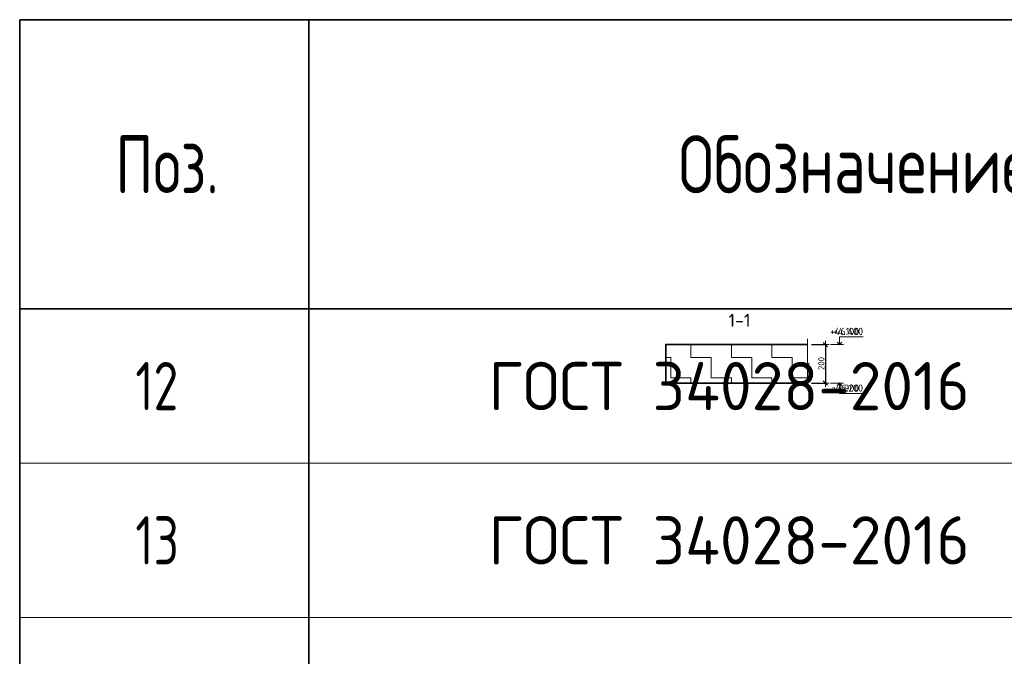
# Model space of a CAD drawing. Header units: metres. Extents: x -38 to 98, y -15 to 21.
# Tile 121 of 147: x 67.92 to 73.02, y 11.47 to 14.77. Entities that reach past the tile are written whole.
import ezdxf

# ---------------------------------------------------------------- set-up
doc = ezdxf.new("R2010")
doc.units = ezdxf.units.M
doc.header["$PDMODE"] = 65
for name, color, linetype, lineweight in [('XR$3$Размерная линия_ общее', 7, 'Continuous', 13), ('XR$4$Текст_ примечание', 7, 'Continuous', 13), ('XR$5$Размерная линия_ общее', 7, 'Continuous', 13)]:
    doc.layers.add(name, color=color, linetype=linetype, lineweight=lineweight)
doc.styles.add('ISOCPEUR', font='txt')
doc.dimstyles.new('DIMSTYLE_8', dxfattribs={"dimtxt": 0.033, "dimasz": 0.0375, "dimexe": 0, "dimexo": 0, "dimgap": 0.0165, "dimtad": 2, "dimdec": 0, "dimlfac": 1000, "dimrnd": 1, "dimzin": 12, "dimdsep": 46, "dimtxsty": 'ISOCPEUR', "dimblk1": 'ALL_ML_STRICH', "dimblk2": 'ALL_ML_STRICH', "dimsah": 1, "dimcen": 0, "dimclrd": 7, "dimclre": 256, "dimclrt": 7, "dimadec": 0, "dimazin": 0, "dimtfac": 1, "dimtdec": 0, "dimtix": 1, "dimtmove": 2, "dimatfit": 3, "dimfxl": 0, "dimtzin": 0, "dimlwd": 0, "dimlwe": -3, "dimarcsym": 0})
pattern_1 = [(0, (0.21, 0.21), (0.105, 0.105), [0.105, -0.105]), (90, (0.21, 0.21), (-0.105, 0.105), [0.105, -0.105])]

# ---------------------------------------------------------------- blocks, each defined once
blk = doc.blocks.new('ЭЛЕМЕНТ_УЗОРА_0')
at = {"color": 7, "linetype": 'Continuous', "lineweight": 13, "transparency": 33554687}
blk.add_line((72.0051, 12.8573), (72.0051, 12.8573), dxfattribs=at)
blk.add_lwpolyline([(72.0051, 13.1173), (72.0051, 12.9901), (72.0151, 12.9865), (71.9951, 12.9816), (72.0051, 12.9774), (72.0051, 12.8573)], dxfattribs=at)
blk = doc.blocks.new('ALL_ML_STRICH')
at = {"color": 0, "linetype": 'ByBlock', "lineweight": -2}
for p, q in [((-1, 0), (0.5, 0)), ((-0.3, -0.3), (0.3, 0.3)), ((0, -0.5), (0, 0.5))]:
    blk.add_line(p, q, dxfattribs=at)
blk = doc.blocks.new('*D46')
at = {"layer": 'DEFPOINTS', "color": 7, "linetype": 'Continuous', "lineweight": 13, "transparency": 33554687}
for p in [(72.0051, 13.0873), (72.0975, 13.0873), (72.0051, 12.8873)]:
    blk.add_point(p, dxfattribs=at)
at = {"layer": 'XR$3$Размерная линия_ общее', "color": 253, "linetype": 'Continuous', "lineweight": -2, "true_color": 0xa0a0a0, "transparency": 33554687}
for p, q in [((72.0251, 13.0873), (72.0975, 13.0873)), ((72.0251, 12.8873), (72.0975, 12.8873))]:
    blk.add_line(p, q, dxfattribs=at)
at = {"layer": 'XR$3$Размерная линия_ общее', "color": 7, "linetype": 'Continuous', "lineweight": -2, "transparency": 33554687}
blk.add_line((72.0975, 13.0873), (72.0975, 12.8873), dxfattribs=at)
at = {"layer": 'XR$3$Размерная линия_ общее', "color": 7, "linetype": 'Continuous', "lineweight": 13, "transparency": 33554687, "xscale": 0.0375, "yscale": 0.0375, "zscale": 0.0375}
for p, rotation in [((72.0975, 13.0873), 90), ((72.0975, 12.8873), 270)]:
    blk.add_blockref('ALL_ML_STRICH', p, dxfattribs=dict(at, rotation=rotation))
at = {"layer": 'XR$3$Размерная линия_ общее', "color": 7, "linetype": 'Continuous', "lineweight": 13, "transparency": 33554687, "insert": (72.076, 12.9889), "char_height": 0.033, "width": 0.099, "attachment_point": 5, "rotation": 90, "style": 'ISOCPEUR'}
blk.add_mtext('\\A1;{200}', dxfattribs=at)
blk = doc.blocks.new('СЛОЖНЫЙ_ОБЪЕКТ_1')
at = {"color": 7, "linetype": 'Continuous', "lineweight": 13, "transparency": 33554687}
blk.add_line((72.1905, 13.0873), (72.1238, 13.0873), dxfattribs=at)
blk.add_lwpolyline([(72.1705, 13.0873), (72.1705, 13.1273), (72.2728, 13.1273)], dxfattribs=at)
at = {"color": 7, "linetype": 'Continuous', "lineweight": 35, "transparency": 33554687}
blk.add_lwpolyline([(72.1584, 13.0994), (72.1705, 13.0873), (72.1826, 13.0994)], dxfattribs=at)
blk = doc.blocks.new('СЛОЖНЫЙ_ОБЪЕКТ_2')
at = {"color": 7, "linetype": 'Continuous', "lineweight": 13, "transparency": 33554687}
blk.add_line((72.1905, 12.8873), (72.1238, 12.8873), dxfattribs=at)
at = {"color": 7, "linetype": 'Continuous', "lineweight": 35, "transparency": 33554687}
blk.add_lwpolyline([(72.1584, 12.8752), (72.1705, 12.8873), (72.1826, 12.8752)], dxfattribs=at)
at = {"color": 7, "linetype": 'Continuous', "lineweight": 13, "transparency": 33554687}
blk.add_lwpolyline([(72.1705, 12.8873), (72.1705, 12.8333), (72.2728, 12.8333)], dxfattribs=at)
blk = doc.blocks.new('ЭЛЕМЕНТ_УЗОРА_15')
at = {"color": 7, "linetype": 'Continuous', "lineweight": 13, "transparency": 33554687}
blk.add_line((72.0051, 12.8573), (72.0051, 12.8573), dxfattribs=at)
blk.add_lwpolyline([(72.0051, 13.1173), (72.0051, 12.9901), (72.0151, 12.9865), (71.9951, 12.9816), (72.0051, 12.9774), (72.0051, 12.8573)], dxfattribs=at)
blk = doc.blocks.new('*D667')
at = {"layer": 'DEFPOINTS', "color": 7, "linetype": 'Continuous', "lineweight": 13, "transparency": 33554687}
for p in [(72.0051, 13.0873), (72.0975, 13.0873), (72.0051, 12.8873)]:
    blk.add_point(p, dxfattribs=at)
at = {"layer": 'XR$5$Размерная линия_ общее', "color": 253, "linetype": 'Continuous', "lineweight": -2, "true_color": 0xa0a0a0, "transparency": 33554687}
for p, q in [((72.0251, 13.0873), (72.0975, 13.0873)), ((72.0251, 12.8873), (72.0975, 12.8873))]:
    blk.add_line(p, q, dxfattribs=at)
at = {"layer": 'XR$5$Размерная линия_ общее', "color": 7, "linetype": 'Continuous', "lineweight": -2, "transparency": 33554687}
blk.add_line((72.0975, 13.0873), (72.0975, 12.8873), dxfattribs=at)
at = {"layer": 'XR$5$Размерная линия_ общее', "color": 7, "linetype": 'Continuous', "lineweight": 13, "transparency": 33554687, "xscale": 0.0375, "yscale": 0.0375, "zscale": 0.0375}
for p, rotation in [((72.0975, 13.0873), 90), ((72.0975, 12.8873), 270)]:
    blk.add_blockref('ALL_ML_STRICH', p, dxfattribs=dict(at, rotation=rotation))
at = {"layer": 'XR$5$Размерная линия_ общее', "color": 7, "linetype": 'Continuous', "lineweight": 13, "transparency": 33554687, "insert": (72.076, 12.9889), "char_height": 0.033, "width": 0.099, "attachment_point": 5, "rotation": 90, "style": 'ISOCPEUR'}
blk.add_mtext('\\A1;{200}', dxfattribs=at)
blk = doc.blocks.new('СЛОЖНЫЙ_ОБЪЕКТ_59')
at = {"color": 7, "linetype": 'Continuous', "lineweight": 13, "transparency": 33554687}
blk.add_line((72.1905, 13.0873), (72.1238, 13.0873), dxfattribs=at)
blk.add_lwpolyline([(72.1705, 13.0873), (72.1705, 13.1273), (72.2928, 13.1273)], dxfattribs=at)
at = {"color": 7, "linetype": 'Continuous', "lineweight": 35, "transparency": 33554687}
blk.add_lwpolyline([(72.1584, 13.0994), (72.1705, 13.0873), (72.1826, 13.0994)], dxfattribs=at)
blk = doc.blocks.new('СЛОЖНЫЙ_ОБЪЕКТ_60')
at = {"color": 7, "linetype": 'Continuous', "lineweight": 13, "transparency": 33554687}
blk.add_line((72.1905, 12.8873), (72.1238, 12.8873), dxfattribs=at)
at = {"color": 7, "linetype": 'Continuous', "lineweight": 35, "transparency": 33554687}
blk.add_lwpolyline([(72.1584, 12.8752), (72.1705, 12.8873), (72.1826, 12.8752)], dxfattribs=at)
at = {"color": 7, "linetype": 'Continuous', "lineweight": 13, "transparency": 33554687}
blk.add_lwpolyline([(72.1705, 12.8873), (72.1705, 12.8333), (72.2928, 12.8333)], dxfattribs=at)

msp = doc.modelspace()

# ---------------------------------------------------------------- hatches: boundary and pattern name
at = {"linetype": 'Continuous', "lineweight": 13, "transparency": 33554687}
h = msp.add_hatch(dxfattribs=at)
h.set_pattern_fill('____', scale=0.105, style=0, pattern_type=2)
h.set_pattern_definition(pattern_1)
h.paths.add_polyline_path([(71.2696, 13.0873), (71.2696, 12.8873), (72.0051, 12.8873), (72.0051, 13.0873)], flags=0)
h = msp.add_hatch(dxfattribs=at)
h.set_pattern_fill('____', scale=0.105, style=0, pattern_type=2)
h.set_pattern_definition(pattern_1)
h.paths.add_polyline_path([(71.2696, 13.0873), (71.2696, 12.8873), (72.0051, 12.8873), (72.0051, 13.0873)], flags=0)

# ---------------------------------------------------------------- linework, layer by layer
at = {"color": 7, "linetype": 'Continuous', "lineweight": 35, "transparency": 33554687}
msp.add_lwpolyline([(72.0051, 13.0873), (71.2696, 13.0873), (71.2696, 12.8873), (72.0051, 12.8873)], dxfattribs=at)
msp.add_lwpolyline([(72.0051, 13.0873), (71.2696, 13.0873), (71.2696, 12.8873), (72.0051, 12.8873)], dxfattribs=at)
at = {"layer": 'XR$4$Текст_ примечание', "color": 7, "linetype": 'Continuous', "lineweight": 35, "transparency": 33554687}
for p, q in [((86.4198, 14.7717), (67.9198, 14.7717)), ((67.9198, 14.7717), (67.9198, 13.2717)), ((69.4198, 14.7717), (69.4198, 13.2717)), ((86.4198, 13.2717), (67.9198, 13.2717)), ((67.9198, 13.2717), (67.9198, 12.4717)), ((69.4198, 13.2717), (69.4198, 12.4717)), ((67.9198, 12.4717), (67.9198, 11.6717)), ((69.4198, 12.4717), (69.4198, 11.6717)), ((67.9198, 11.6717), (67.9198, 10.8717)), ((69.4198, 11.6717), (69.4198, 10.8717))]:
    msp.add_line(p, q, dxfattribs=at)
at = {"layer": 'XR$4$Текст_ примечание', "color": 7, "linetype": 'Continuous', "lineweight": 13, "transparency": 33554687}
for p, q in [((86.4198, 12.4717), (67.9198, 12.4717)), ((86.4198, 11.6717), (67.9198, 11.6717))]:
    msp.add_line(p, q, dxfattribs=at)

# ---------------------------------------------------------------- block references
at = {"color": 7, "linetype": 'Continuous', "lineweight": 35, "transparency": 33554687}
for name in ['СЛОЖНЫЙ_ОБЪЕКТ_1', 'СЛОЖНЫЙ_ОБЪЕКТ_59', 'СЛОЖНЫЙ_ОБЪЕКТ_2', 'СЛОЖНЫЙ_ОБЪЕКТ_60']:
    msp.add_blockref(name, (0, 0), dxfattribs=at)
at = {"color": 7, "linetype": 'Continuous', "lineweight": 13, "transparency": 33554687}
for name in ['ЭЛЕМЕНТ_УЗОРА_0', 'ЭЛЕМЕНТ_УЗОРА_15']:
    msp.add_blockref(name, (0, 0), dxfattribs=at)

# ---------------------------------------------------------------- texts
at = {"color": 7, "linetype": 'Continuous', "lineweight": 50, "transparency": 33554687, "insert": (71.6518, 13.2127), "char_height": 0.0675, "width": 0.139696, "attachment_point": 5, "style": 'ISOCPEUR'}
msp.add_mtext('\\A1;{\\fISOCPEUR|i0|b0;\\H0.067500;\\W1.000000;\\C7;1-1}\\P', dxfattribs=at)
msp.add_mtext('\\A1;{\\fISOCPEUR|i0|b0;\\H0.067500;\\W1.000000;\\C7;1-1}\\P', dxfattribs=at)
at = {"color": 7, "linetype": 'Continuous', "lineweight": 13, "transparency": 33554687, "char_height": 0.0375, "attachment_point": 9, "style": 'ISOCPEUR'}
for s, insert, width in [('\\A1;{\\fISOCPEUR|i0|b0;\\H0.037500;\\W1.000000;\\C7;+46.400}\\P', (72.2928, 13.1365), 0.194235), ('\\A1;{\\fISOCPEUR|i0|b0;\\H0.037500;\\W1.000000;\\C7;+4.100}\\P', (72.2728, 13.1365), 0.155671), ('\\A1;{\\fISOCPEUR|i0|b0;\\H0.037500;\\W1.000000;\\C7;+46.200}\\P', (72.2928, 12.8425), 0.190469), ('\\A1;{\\fISOCPEUR|i0|b0;\\H0.037500;\\W1.000000;\\C7;+3.900}\\P', (72.2728, 12.8425), 0.160312)]:
    msp.add_mtext(s, dxfattribs=dict(at, insert=insert, width=width))
at = {"layer": 'XR$4$Текст_ примечание', "color": 7, "linetype": 'Continuous', "lineweight": 35, "transparency": 33554687, "attachment_point": 7, "style": 'ISOCPEUR'}
for s, insert, char_height, width in [('\\W0.78;Обозначение', (71.3355, 13.8717), 0.3, 1.999529), ('\\W0.74;Поз.', (68.4162, 13.8717), 0.3, 0.698388), ('\\W0.75;12', (68.5198, 12.7467), 0.25, 0.393567), ('\\W0.96;ГОСТ 34028-2016', (70.3506, 12.7467), 0.25, 2.743715), ('\\W0.75;13', (68.5198, 11.9467), 0.25, 0.393567), ('\\W0.96;ГОСТ 34028-2016', (70.3506, 11.9467), 0.25, 2.743715)]:
    msp.add_mtext(s, dxfattribs=dict(at, insert=insert, char_height=char_height, width=width))

# ---------------------------------------------------------------- dimensions: what is measured, and where the dimension line sits
at = {"layer": 'XR$3$Размерная линия_ общее', "color": 7, "linetype": 'Continuous', "lineweight": 13, "transparency": 33554687}
dim = msp.add_linear_dim(base=(72.0975, 12.8873), p1=(72.0251, 13.0873), p2=(72.0251, 12.8873), angle=270, dimstyle='DIMSTYLE_8', override={"dimpost": '<>', "dimclrd": 7, "dimclre": 253, "dimclrt": 7, "dimlwd": 0, "dimlwe": 65533}, dxfattribs=at)
dim.commit()
dim.dimension.update_dxf_attribs({"geometry": '*D46', "text_midpoint": (72.076, 12.9889), "dimtype": 160})
at = {"layer": 'XR$5$Размерная линия_ общее', "color": 7, "linetype": 'Continuous', "lineweight": 13, "transparency": 33554687}
dim = msp.add_linear_dim(base=(72.0975, 12.8873), p1=(72.0251, 13.0873), p2=(72.0251, 12.8873), angle=270, dimstyle='DIMSTYLE_8', override={"dimpost": '<>', "dimclrd": 7, "dimclre": 253, "dimclrt": 7, "dimlwd": 0, "dimlwe": 65533}, dxfattribs=at)
dim.commit()
dim.dimension.update_dxf_attribs({"geometry": '*D667', "text_midpoint": (72.076, 12.9889), "dimtype": 160})

doc.saveas('drawing.dxf')
